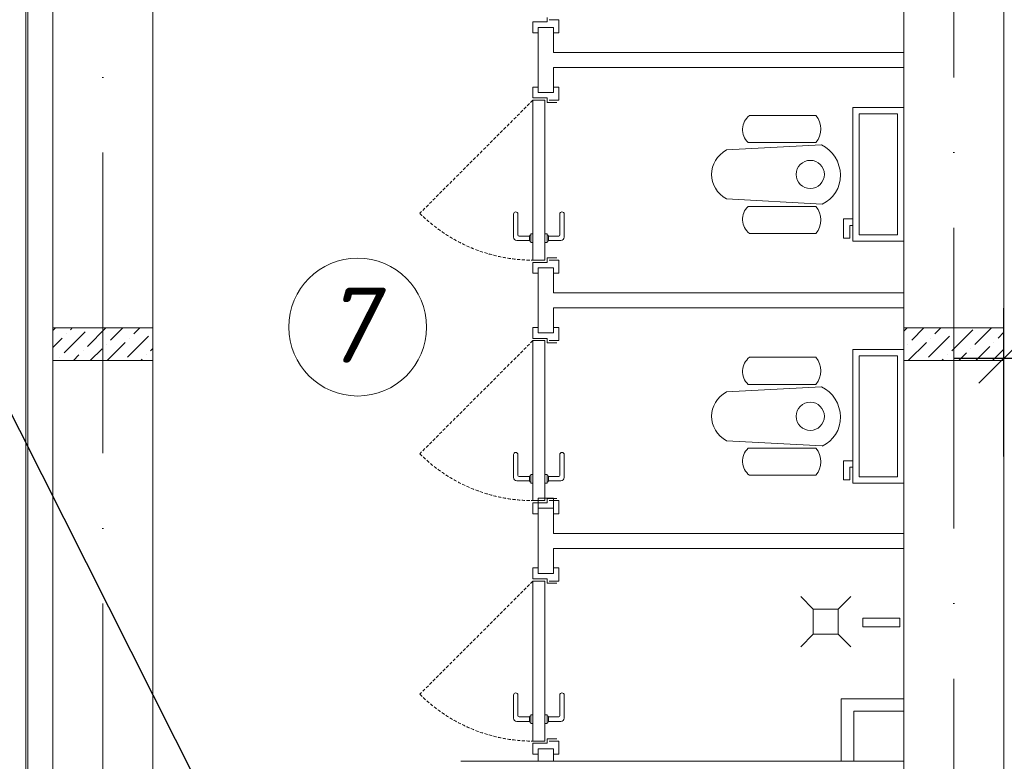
# Model space of a CAD drawing. Header units: millimetres. Extents: x 1114507 to 93926427, y 174473 to 817039.
# Tile 105 of 256: x 1680133 to 1684066, y 491671 to 494632. Entities that reach past the tile are written whole.
import ezdxf

# ---------------------------------------------------------------- set-up
doc = ezdxf.new("R2010")
doc.units = ezdxf.units.MM
doc.linetypes.add('ACAD_ISO10W100', pattern=[18, 12, -3, 0, -3])
doc.linetypes.add('Beruniy Xref$0$DASHED', pattern=[19.05, 12.7, -6.35])
for name, color, linetype, lineweight in [('expl', 234, 'Continuous', 13), ('Основная', 7, 'Continuous', 50), ('размеры', 12, 'Continuous', 15), ('Сантехника', 150, 'Continuous', 13)]:
    doc.layers.add(name, color=color, linetype=linetype, lineweight=lineweight)
doc.layers.add('kcd_tx', color=7, linetype='Continuous')
doc.layers.add('АСО-стены кирпич 380 мм', color=7, linetype='Continuous', lineweight=35, true_color=0x745739)
doc.styles.get("Standard").update_dxf_attribs({"font": 'isocpeui.ttf'})
doc.dimstyles.new('Внешние', dxfattribs={"dimtxt": 800, "dimasz": 800, "dimexe": 800, "dimexo": 100, "dimgap": 300, "dimtad": 1, "dimdec": 0, "dimzin": 9, "dimtxsty": 'Standard', "dimblk": 'ARCHTICK', "dimcen": 800, "dimdle": 800, "dimadec": 0, "dimazin": 0, "dimtfac": 1, "dimtdec": 0, "dimtmove": 0, "dimatfit": 3, "dimfxl": 0, "dimarcsym": 0})
doc.dimstyles.new('Санжар', dxfattribs={"dimtxt": 240, "dimasz": 200, "dimexe": 200, "dimexo": 200, "dimgap": 50, "dimtad": 1, "dimdec": 0, "dimtxsty": 'Standard', "dimblk": 'OBLIQUE', "dimcen": 2.5, "dimdle": 200, "dimclrd": 152, "dimclre": 152, "dimclrt": 152, "dimadec": 0, "dimazin": 0, "dimtfac": 1, "dimtdec": 0, "dimtmove": 0, "dimatfit": 3, "dimldrblk": 'OBLIQUE', "dimfxl": 0, "dimlwd": 0, "dimlwe": 0, "dimarcsym": 0})

# ---------------------------------------------------------------- blocks, each defined once
blk = doc.blocks.new('blokqav2mak')
at = {"color": 252, "lineweight": 0, "ltscale": 100}
blk.add_line((1545375, 782732.1), (1545375, 775375.1), dxfattribs=at)
at = {"color": 32, "lineweight": 0, "ltscale": 100}
blk.add_line((1545382, 782725.1), (1545382, 775375.1), dxfattribs=at)
at = {"color": 1, "linetype": 'ACAD_ISO10W100', "lineweight": 0, "ltscale": 100}
for p, q in [((1545682, 782725.1), (1545682, 766825.1)), ((1549082, 782425.1), (1549082, 766825.1))]:
    blk.add_line(p, q, dxfattribs=at)
at = {"lineweight": 0, "ltscale": 100}
for p, q in [((1545482, 782625.1), (1545482, 775455.1)), ((1545882, 782225.1), (1545882, 775455.1)), ((1548882, 776325.1), (1548882, 782225.1)), ((1549282, 776325.1), (1549282, 782225.1)), ((1548682, 778495.1), (1548682, 778695.1)), ((1548682, 778695.1), (1548882, 778695.1)), ((1548882, 778695.1), (1548882, 778495.1)), ((1547112, 778495.1), (1548882, 778495.1)), ((1548882, 778495.1), (1548682, 778495.1))]:
    blk.add_line(p, q, dxfattribs=at)
at = {"color": 0, "lineweight": 0}
for p, q in [((1547400.2, 781403.2), (1547400.2, 781447)), ((1547400.2, 781447), (1547457, 781447)), ((1547457, 781447), (1547457, 781464.5)), ((1547465.8, 781455.7), (1547503.9, 781455.7)), ((1547503.9, 781455.7), (1547503.9, 781403.2)), ((1547422, 781403.2), (1547400.2, 781403.2)), ((1547422, 781425.1), (1547482, 781425.1)), ((1547503.9, 781403.2), (1547482, 781403.2)), ((1547422, 781187), (1547400.2, 781187)), ((1547400.2, 781187), (1547400.2, 781143.2)), ((1547422, 781165.1), (1547482, 781165.1)), ((1547503.9, 781187), (1547482, 781187)), ((1547503.9, 781134.5), (1547503.9, 781187)), ((1547400.2, 781143.2), (1547457, 781143.2)), ((1547448.3, 781134.5), (1547400.2, 781134.5)), ((1547400.2, 781134.5), (1547400.2, 780495.7)), ((1547448.3, 780495.7), (1547448.3, 781134.5)), ((1547457, 781143.2), (1547457, 781125.7)), ((1547457, 781125.7), (1547496.4, 781125.7)), ((1547465.8, 781134.5), (1547503.9, 781134.5)), ((1547323.2, 780587.6), (1547323.2, 780679.5)), ((1547340.7, 780679.5), (1547340.7, 780596.4)), ((1547507.8, 780679.5), (1547507.8, 780596.4)), ((1547525.3, 780587.6), (1547525.3, 780679.5)), ((1547386.2, 780574.5), (1547336.3, 780574.5)), ((1547345.1, 780592), (1547386.2, 780592)), ((1547386.2, 780574.5), (1547386.2, 780592)), ((1547390.5, 780596.4), (1547391.4, 780596.4)), ((1547391.4, 780570.1), (1547390.5, 780570.1)), ((1547400.2, 780600.7), (1547391.4, 780600.7)), ((1547391.4, 780600.7), (1547391.4, 780565.7)), ((1547400.2, 780565.7), (1547400.2, 780600.7)), ((1547448.3, 780600.7), (1547457, 780600.7)), ((1547457, 780600.7), (1547457, 780565.7)), ((1547457.9, 780596.4), (1547457, 780596.4)), ((1547457, 780570.1), (1547457.9, 780570.1)), ((1547503.4, 780592), (1547462.3, 780592)), ((1547462.3, 780574.5), (1547462.3, 780592)), ((1547462.3, 780574.5), (1547512.1, 780574.5)), ((1547391.4, 780565.7), (1547400.2, 780565.7)), ((1547457, 780565.7), (1547448.3, 780565.7)), ((1547400.2, 780495.7), (1547448.3, 780495.7)), ((1547457, 780487), (1547457, 780504.5)), ((1547457, 780504.5), (1547496.4, 780504.5)), ((1547465.8, 780495.7), (1547503.9, 780495.7)), ((1547503.9, 780495.7), (1547503.9, 780443.2)), ((1547400.2, 780443.2), (1547400.2, 780487)), ((1547400.2, 780487), (1547457, 780487)), ((1547422, 780465.1), (1547482, 780465.1)), ((1547422, 780443.2), (1547400.2, 780443.2)), ((1547503.9, 780443.2), (1547482, 780443.2)), ((1547422, 780227), (1547400.2, 780227)), ((1547400.2, 780227), (1547400.2, 780183.2)), ((1547503.9, 780227), (1547482, 780227)), ((1547503.9, 780174.5), (1547503.9, 780227)), ((1547400.2, 780183.2), (1547457, 780183.2)), ((1547448.3, 780174.5), (1547400.2, 780174.5)), ((1547400.2, 780174.5), (1547400.2, 779535.7)), ((1547422, 780205.1), (1547482, 780205.1)), ((1547448.3, 779535.7), (1547448.3, 780174.5)), ((1547457, 780183.2), (1547457, 780165.7)), ((1547465.8, 780174.5), (1547503.9, 780174.5)), ((1547457, 780165.7), (1547496.4, 780165.7)), ((1547323.2, 779627.6), (1547323.2, 779719.5)), ((1547340.7, 779719.5), (1547340.7, 779636.4)), ((1547507.8, 779719.5), (1547507.8, 779636.4)), ((1547525.3, 779627.6), (1547525.3, 779719.5)), ((1547345.1, 779632), (1547386.2, 779632)), ((1547386.2, 779614.5), (1547386.2, 779632)), ((1547390.5, 779636.4), (1547391.4, 779636.4)), ((1547400.2, 779640.7), (1547391.4, 779640.7)), ((1547391.4, 779640.7), (1547391.4, 779605.7)), ((1547400.2, 779605.7), (1547400.2, 779640.7)), ((1547448.3, 779640.7), (1547457, 779640.7)), ((1547457, 779640.7), (1547457, 779605.7)), ((1547457.9, 779636.4), (1547457, 779636.4)), ((1547503.4, 779632), (1547462.3, 779632)), ((1547462.3, 779614.5), (1547462.3, 779632)), ((1547386.2, 779614.5), (1547336.3, 779614.5)), ((1547391.4, 779610.1), (1547390.5, 779610.1)), ((1547391.4, 779605.7), (1547400.2, 779605.7)), ((1547457, 779605.7), (1547448.3, 779605.7)), ((1547457, 779610.1), (1547457.9, 779610.1)), ((1547462.3, 779614.5), (1547512.1, 779614.5)), ((1547400.2, 779535.7), (1547448.3, 779535.7)), ((1547400.2, 779483.2), (1547400.2, 779527)), ((1547400.2, 779527), (1547457, 779527)), ((1547457, 779527), (1547457, 779544.5)), ((1547457, 779544.5), (1547496.4, 779544.5)), ((1547465.8, 779535.7), (1547503.9, 779535.7)), ((1547503.9, 779535.7), (1547503.9, 779483.2)), ((1547422, 779483.2), (1547400.2, 779483.2)), ((1547422, 779505.1), (1547482, 779505.1)), ((1547503.9, 779483.2), (1547482, 779483.2)), ((1547422, 779267), (1547400.2, 779267)), ((1547400.2, 779267), (1547400.2, 779223.2)), ((1547422, 779245.1), (1547482, 779245.1)), ((1547503.9, 779267), (1547482, 779267)), ((1547503.9, 779214.5), (1547503.9, 779267)), ((1547400.2, 779223.2), (1547457, 779223.2)), ((1547448.3, 779214.5), (1547400.2, 779214.5)), ((1547400.2, 779214.5), (1547400.2, 778575.7)), ((1547448.3, 778575.7), (1547448.3, 779214.5)), ((1547457, 779223.2), (1547457, 779205.7)), ((1547457, 779205.7), (1547496.4, 779205.7)), ((1547465.8, 779214.5), (1547503.9, 779214.5)), ((1547323.2, 778667.6), (1547323.2, 778759.5)), ((1547340.7, 778759.5), (1547340.7, 778676.4)), ((1547507.8, 778759.5), (1547507.8, 778676.4)), ((1547525.3, 778667.6), (1547525.3, 778759.5)), ((1547400.2, 778680.7), (1547391.4, 778680.7)), ((1547391.4, 778680.7), (1547391.4, 778645.7)), ((1547400.2, 778645.7), (1547400.2, 778680.7)), ((1547448.3, 778680.7), (1547457, 778680.7)), ((1547457, 778680.7), (1547457, 778645.7)), ((1547386.2, 778654.5), (1547336.3, 778654.5)), ((1547345.1, 778672), (1547386.2, 778672)), ((1547386.2, 778654.5), (1547386.2, 778672)), ((1547390.5, 778676.4), (1547391.4, 778676.4)), ((1547391.4, 778650.1), (1547390.5, 778650.1)), ((1547391.4, 778645.7), (1547400.2, 778645.7)), ((1547457, 778645.7), (1547448.3, 778645.7)), ((1547457.9, 778676.4), (1547457, 778676.4)), ((1547457, 778650.1), (1547457.9, 778650.1)), ((1547503.4, 778672), (1547462.3, 778672)), ((1547462.3, 778654.5), (1547462.3, 778672)), ((1547462.3, 778654.5), (1547512.1, 778654.5)), ((1547400.2, 778575.7), (1547448.3, 778575.7)), ((1547400.2, 778523.2), (1547400.2, 778567)), ((1547400.2, 778567), (1547457, 778567)), ((1547457, 778567), (1547457, 778584.5)), ((1547457, 778584.5), (1547496.4, 778584.5)), ((1547465.8, 778575.7), (1547503.9, 778575.7)), ((1547503.9, 778575.7), (1547503.9, 778523.2)), ((1547422, 778523.2), (1547400.2, 778523.2)), ((1547422, 778545.1), (1547482, 778545.1)), ((1547503.9, 778523.2), (1547482, 778523.2))]:
    blk.add_line(p, q, dxfattribs=at)
at = {"color": 0, "linetype": 'Beruniy Xref$0$DASHED', "lineweight": 0}
for p, q in [((1547400.2, 781134.5), (1546948.5, 780682.8)), ((1547400.2, 780174.5), (1546948.5, 779722.8)), ((1547400.2, 779214.5), (1546948.5, 778762.8))]:
    blk.add_line(p, q, dxfattribs=at)
at = {"linetype": 'Continuous', "lineweight": 0, "ltscale": 100}
for p, q in [((1545482, 780214.5, 0), (1545492.7, 780225.1, 0)), ((1545553.1, 780218.2, 0), (1545560, 780225.1, 0)), ((1545620.5, 780150.9, 0), (1545694.7, 780225.1, 0)), ((1545713.1, 780176.1, 0), (1545762.1, 780225.1, 0)), ((1545805.7, 780201.4, 0), (1545829.4, 780225.1, 0)), ((1548882, 780211.9, 0), (1548895.2, 780225.1, 0)), ((1548913.6, 780176.1, 0), (1548962.5, 780225.1, 0)), ((1549006.2, 780201.4, 0), (1549029.9, 780225.1, 0)), ((1549073.5, 780134, 0), (1549157.7, 780218.2, 0)), ((1549166.1, 780159.3, 0), (1549232, 780225.1, 0)), ((1545482, 780147.1, 0), (1545519.4, 780184.5, 0)), ((1545527.9, 780125.6, 0), (1545612.1, 780209.8, 0)), ((1545536.3, 780201.4, 0), (1545536.3, 780201.4, 0)), ((1545780.4, 780108.8, 0), (1545864.6, 780193, 0)), ((1545788.9, 780184.5, 0), (1545788.9, 780184.5, 0)), ((1545881.5, 780209.8, 0), (1545881.5, 780209.8, 0)), ((1548980.9, 780108.8, 0), (1549065.1, 780193, 0)), ((1548989.3, 780184.5, 0), (1548989.3, 780184.5, 0)), ((1549082, 780209.8, 0), (1549082, 780209.8, 0)), ((1549258.7, 780184.5, 0), (1549282, 780207.8, 0)), ((1545632.1, 780095.1, 0), (1545679.4, 780142.4, 0)), ((1545696.2, 780159.3, 0), (1545696.2, 780159.3, 0)), ((1545699.4, 780095.1, 0), (1545772, 780167.7, 0)), ((1545873, 780134, 0), (1545882, 780143, 0)), ((1548896.7, 780159.3, 0), (1548896.7, 780159.3, 0)), ((1548899.9, 780095.1, 0), (1548972.5, 780167.7, 0)), ((1549149.3, 780142.4, 0), (1549149.3, 780142.4, 0)), ((1549169.3, 780095.1, 0), (1549225.1, 780150.9, 0)), ((1549236.7, 780095.1, 0), (1549282, 780140.5, 0)), ((1549241.9, 780167.7, 0), (1549241.9, 780167.7, 0)), ((1545511, 780108.8, 0), (1545511, 780108.8, 0)), ((1545564.7, 780095.1, 0), (1545586.8, 780117.2, 0)), ((1545603.6, 780134, 0), (1545603.6, 780134, 0)), ((1545834.1, 780095.1, 0), (1545839.4, 780100.4, 0)), ((1545856.2, 780117.2, 0), (1545856.2, 780117.2, 0)), ((1549034.6, 780095.1, 0), (1549039.9, 780100.4, 0)), ((1549056.7, 780117.2, 0), (1549056.7, 780117.2, 0)), ((1549102, 780095.1, 0), (1549132.5, 780125.6, 0))]:
    blk.add_line(p, q, dxfattribs=at)
at = {"lineweight": 0}
for p, q in [((1548470.1, 779152.5), (1548520.1, 779102.5)), ((1548670.1, 779152.5), (1548620.1, 779102.5)), ((1548620.1, 779102.5), (1548520.1, 779102.5)), ((1548520.1, 779102.5), (1548520.1, 779002.5)), ((1548620.1, 779002.5), (1548620.1, 779102.5)), ((1548719, 779031.5), (1548719, 779066.2)), ((1548719, 779066.2), (1548866.2, 779066.2)), ((1548866.2, 779066.2), (1548866.2, 779031.5)), ((1548470.1, 778952.5), (1548520.1, 779002.5)), ((1548520.1, 779002.5), (1548620.1, 779002.5)), ((1548670.1, 778952.5), (1548620.1, 779002.5)), ((1548866.2, 779031.5), (1548719, 779031.5))]:
    blk.add_line(p, q, dxfattribs=at)
at = {"color": 144, "lineweight": 0, "ltscale": 100}
for p, q in [((1548882, 778745.1), (1548632, 778745.1)), ((1548632, 778745.1), (1548632, 778495.1))]:
    blk.add_line(p, q, dxfattribs=at)
at = {"color": 0, "lineweight": 0}
for centre, radius, start, end in [((1547331.9, 780679.5), 8.75, 360, 180), ((1547516.5, 780679.5), 8.75, 360, 180), ((1547336.3, 780587.6), 13.1, 180, 270), ((1547345.1, 780596.4), 4.37, 180, 270), ((1547390.5, 780592), 4.37, 90, 180), ((1547390.5, 780574.5), 4.37, 180, 270), ((1547457.9, 780592), 4.37, 360, 90), ((1547457.9, 780574.5), 4.37, 270, 360), ((1547503.4, 780596.4), 4.37, 270, 360), ((1547512.1, 780587.6), 13.1, 270, 360), ((1547331.9, 779719.5), 8.75, 360, 180), ((1547516.5, 779719.5), 8.75, 360, 180), ((1547336.3, 779627.6), 13.1, 180, 270), ((1547345.1, 779636.4), 4.37, 180, 270), ((1547390.5, 779632), 4.37, 90, 180), ((1547457.9, 779632), 4.37, 360, 90), ((1547503.4, 779636.4), 4.37, 270, 360), ((1547512.1, 779627.6), 13.1, 270, 360), ((1547390.5, 779614.5), 4.37, 180, 270), ((1547457.9, 779614.5), 4.37, 270, 360), ((1547331.9, 778759.5), 8.75, 360, 180), ((1547516.5, 778759.5), 8.75, 360, 180), ((1547336.3, 778667.6), 13.1, 180, 270), ((1547345.1, 778676.4), 4.37, 180, 270), ((1547390.5, 778672), 4.37, 90, 180), ((1547390.5, 778654.5), 4.37, 180, 270), ((1547457.9, 778672), 4.37, 360, 90), ((1547457.9, 778654.5), 4.37, 270, 360), ((1547503.4, 778676.4), 4.37, 270, 360), ((1547512.1, 778667.6), 13.1, 270, 360)]:
    blk.add_arc(centre, radius, start, end, dxfattribs=at)
at = {"color": 0, "linetype": 'Beruniy Xref$0$DASHED', "lineweight": 0}
for centre in [(1547400.2, 781134.5), (1547400.2, 780174.5), (1547400.2, 779214.5)]:
    blk.add_arc(centre, 638.7, 225, 270, dxfattribs=at)
at = {"layer": 'АСО-стены кирпич 380 мм', "color": 5, "lineweight": 0}
for p, q in [((1547422, 781165.1), (1547422, 781425.1)), ((1547422, 781425.1), (1547482, 781425.1)), ((1547482, 781425.1), (1547482, 781325.1)), ((1547482, 781325.1), (1548882, 781325.1)), ((1548882, 781325.1), (1548882, 781265.1)), ((1547482, 781265.1), (1547482, 781165.1)), ((1548882, 781265.1), (1547482, 781265.1)), ((1547482, 781165.1), (1547422, 781165.1)), ((1547422, 780205.1), (1547422, 780465.1)), ((1547422, 780465.1), (1547482, 780465.1)), ((1547482, 780465.1), (1547482, 780365.1)), ((1547482, 780365.1), (1548882, 780365.1)), ((1548882, 780365.1), (1548882, 780305.1)), ((1547482, 780305.1), (1547482, 780205.1)), ((1548882, 780305.1), (1547482, 780305.1)), ((1547482, 780205.1), (1547422, 780205.1)), ((1547422, 779245.1), (1547422, 779545)), ((1547422, 779545), (1547482, 779545)), ((1547482, 779545), (1547482, 779405.1)), ((1547482, 779405.1), (1548882, 779405.1)), ((1548882, 779405.1), (1548882, 779345.1)), ((1547482, 779345.1), (1547482, 779245.1)), ((1548882, 779345.1), (1547482, 779345.1)), ((1547482, 779245.1), (1547422, 779245.1)), ((1547422, 778495.1), (1547422, 778545.1)), ((1547482, 778545.1), (1547482, 778495.1))]:
    blk.add_line(p, q, dxfattribs=at)
at = {"layer": 'размеры', "lineweight": 0, "ltscale": 5}
for p, q in [((1545482, 780095.1), (1545482, 780225.1)), ((1545482, 780225.1), (1545882, 780225.1)), ((1545882, 780225.1), (1545482, 780225.1)), ((1545482, 780225.1), (1545482, 780095.1)), ((1545882, 780225.1), (1545882, 780095.1)), ((1545882, 780095.1), (1545882, 780225.1)), ((1548882, 780095.1), (1548882, 780225.1)), ((1548882, 780225.1), (1549282, 780225.1)), ((1549282, 780225.1), (1548882, 780225.1)), ((1548882, 780225.1), (1548882, 780095.1)), ((1549282, 780225.1), (1549282, 780095.1)), ((1549282, 780095.1), (1549282, 780225.1)), ((1545882, 780095.1), (1545482, 780095.1)), ((1545482, 780095.1), (1545882, 780095.1)), ((1549282, 780095.1), (1548882, 780095.1)), ((1548882, 780095.1), (1549282, 780095.1))]:
    blk.add_line(p, q, dxfattribs=at)
at = {"layer": 'Сантехника', "lineweight": 0}
for p, q in [((1548882, 781104.7), (1548678.8, 781104.7)), ((1548678.8, 781104.7), (1548678.8, 780571.3)), ((1548857, 781079.7), (1548703.8, 781079.7)), ((1548703.8, 781079.7), (1548703.8, 780596.3)), ((1548857, 780596.3), (1548857, 781079.7)), ((1548882, 780571.3), (1548882, 781104.7)), ((1548265.3, 781073.5), (1548530.6, 781073.5)), ((1548259.9, 780965.4), (1548530.6, 780965.4)), ((1548552.7, 780956.3), (1548173.9, 780936)), ((1548173.9, 780740), (1548555.6, 780719.5)), ((1548259.9, 780710.5), (1548530.6, 780710.5)), ((1548678.8, 780660.2), (1548640.7, 780660.2)), ((1548640.7, 780660.2), (1548640.7, 780584)), ((1548666.1, 780584), (1548666.1, 780634.8)), ((1548666.1, 780634.8), (1548678.8, 780634.8)), ((1548265.3, 780602.4), (1548530.6, 780602.4)), ((1548640.7, 780584), (1548666.1, 780584)), ((1548678.8, 780571.3), (1548882, 780571.3)), ((1548703.8, 780596.3), (1548857, 780596.3)), ((1548882, 780139.1), (1548678.8, 780139.1)), ((1548678.8, 780139.1), (1548678.8, 779605.7)), ((1548882, 779605.7), (1548882, 780139.1)), ((1548265.3, 780107.9), (1548530.6, 780107.9)), ((1548857, 780114.1), (1548703.8, 780114.1)), ((1548703.8, 780114.1), (1548703.8, 779630.7)), ((1548857, 779630.7), (1548857, 780114.1)), ((1548552.7, 779990.7), (1548173.9, 779970.4)), ((1548259.9, 779999.8), (1548530.6, 779999.8)), ((1548173.9, 779774.4), (1548555.6, 779753.9)), ((1548259.9, 779744.9), (1548530.6, 779744.9)), ((1548678.8, 779694.6), (1548640.7, 779694.6)), ((1548640.7, 779694.6), (1548640.7, 779618.4)), ((1548666.1, 779618.4), (1548666.1, 779669.2)), ((1548666.1, 779669.2), (1548678.8, 779669.2)), ((1548265.3, 779636.8), (1548530.6, 779636.8)), ((1548703.8, 779630.7), (1548857, 779630.7)), ((1548640.7, 779618.4), (1548666.1, 779618.4)), ((1548678.8, 779605.7), (1548882, 779605.7))]:
    blk.add_line(p, q, dxfattribs=at)
for centre in [(1548508.4, 780838), (1548508.4, 779872.4)]:
    blk.add_circle(centre, 56.3, dxfattribs=at)
for centre, radius, start, end in [((1548309.5, 781017.1), 71.6, 128.0827, 226.1727), ((1548468.8, 781019.5), 82.1, 318.785, 41.145), ((1548309.5, 780658.8), 71.6, 133.8273, 231.9173), ((1548468.8, 780656.4), 82.1, 318.855, 41.215), ((1548309.5, 780051.5), 71.6, 128.0827, 226.1727), ((1548468.8, 780053.9), 82.1, 318.785, 41.145), ((1548309.5, 779693.2), 71.6, 133.8273, 231.9173), ((1548468.8, 779690.8), 82.1, 318.855, 41.215)]:
    blk.add_arc(centre, radius, start, end, dxfattribs=at)
at = {"layer": 'Сантехника', "lineweight": 0, "extrusion": (0, 0, -1)}
for centre, major_axis, ratio, start_param, end_param in [((1548251.6, 780838), (138, 0), 0.859529, 2.169462, 4.113723), ((1548501, 780839.3), (70.6, -111.3), 0.957892, 4.142259, 6.427427), ((1548501, 779873.7), (70.6, -111.3), 0.957892, 4.142259, 6.427427), ((1548251.6, 779872.4), (138, 0), 0.859529, 2.169462, 4.113723)]:
    blk.add_ellipse(centre, major_axis=major_axis, ratio=ratio, start_param=start_param, end_param=end_param, dxfattribs=at)
blk = doc.blocks.new('_Oblique')
at = {"color": 0, "linetype": 'ByBlock', "lineweight": -2}
blk.add_line((-0.5, -0.5), (0.5, 0.5), dxfattribs=at)
blk = doc.blocks.new('*D1933')
at = {"layer": 'Defpoints', "color": 0, "lineweight": 40, "ltscale": 100, "transparency": 16777216}
for p in [(1686664.8, 493280.5), (1684064.8, 492687.5), (1686664.8, 492687.5)]:
    blk.add_point(p, dxfattribs=at)
at = {"layer": 'kcd_tx', "color": 152, "ltscale": 100, "transparency": 16777216}
for p, q in [((1684064.8, 492887.5), (1684064.8, 493480.5)), ((1686664.8, 492887.5), (1686664.8, 493480.5)), ((1683864.8, 493280.5), (1686864.8, 493280.5))]:
    blk.add_line(p, q, dxfattribs=at)
at = {"layer": 'kcd_tx', "color": 152, "ltscale": 100, "transparency": 16777216, "xscale": 200, "yscale": 200, "zscale": 200, "rotation": 180}
blk.add_blockref('_Oblique', (1684064.8, 493280.5), dxfattribs=at)
at = {"layer": 'kcd_tx', "color": 152, "ltscale": 100, "transparency": 16777216, "xscale": 200, "yscale": 200, "zscale": 200}
blk.add_blockref('_Oblique', (1686664.8, 493280.5), dxfattribs=at)
at = {"layer": 'kcd_tx', "color": 152, "lineweight": 35, "ltscale": 100, "transparency": 16777216, "insert": (1685364.8, 493450.5), "char_height": 240, "attachment_point": 5}
blk.add_mtext('2600', dxfattribs=at)
blk = doc.blocks.new('_ArchTick')
at = {"color": 0, "linetype": 'ByBlock', "const_width": 0.15}
blk.add_lwpolyline([(-0.5, -0.5), (0.5, 0.5)], dxfattribs=at)

msp = doc.modelspace()

# ---------------------------------------------------------------- linework, layer by layer
at = {"layer": 'expl', "lineweight": 0}
msp.add_circle((1681483, 493404.6), 275.1, dxfattribs=at)

# ---------------------------------------------------------------- block references
at = {"color": 0}
msp.add_blockref('blokqav2mak', (134782.7, -286823.9), dxfattribs=at)

# ---------------------------------------------------------------- texts
at = {"lineweight": 0, "insert": (1681545.5, 493562.7), "char_height": 300, "width": 349.19, "attachment_point": 3}
msp.add_mtext('7', dxfattribs=at)

# ---------------------------------------------------------------- dimensions: what is measured, and where the dimension line sits
at = {"layer": 'kcd_tx', "lineweight": 35, "ltscale": 100}
dim = msp.add_linear_dim(base=(1686664.8, 493280.5), p1=(1684064.8, 492687.5), p2=(1686664.8, 492687.5), dimstyle='Санжар', override={"dimfxl": 200, "dimtfillclr": 253, "dimlwd": 65535, "dimlwe": 65535, "dimarcsym": 2}, dxfattribs=at)
dim.commit()
dim.dimension.update_dxf_attribs({"geometry": '*D1933', "text_midpoint": (1685364.8, 493450.5)})

# ---------------------------------------------------------------- leaders
at = {"layer": 'Основная', "lineweight": 15}
msp.add_leader([(1683664.8, 485991), (1678334.6, 496555.8)], dimstyle='Внешние', override={"dimldrblk": 'None'}, dxfattribs=at)

doc.saveas('drawing.dxf')
